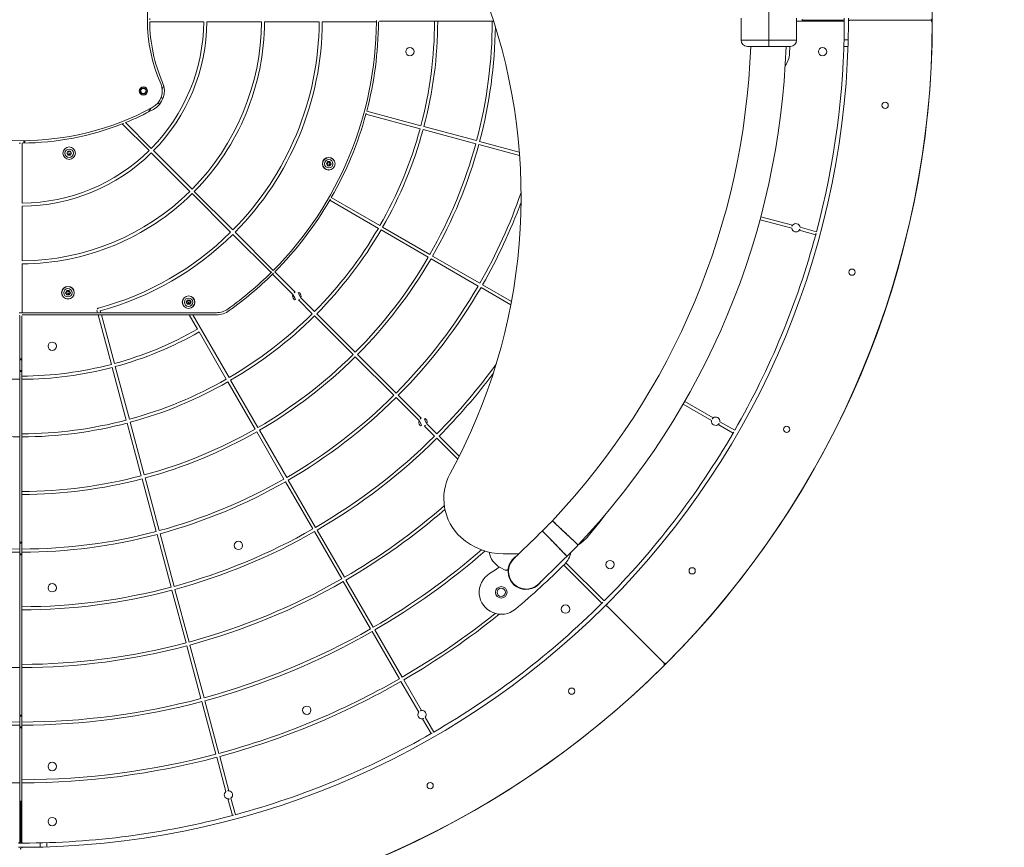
# Model space of a CAD drawing. Extents: x 5459245 to 5462690, y 5971016 to 5972523.
# Tile 28 of 136: x 5462447.32 to 5462448.259, y 5972203.774 to 5972204.564. Entities that reach past the tile are written whole.
import ezdxf

# ---------------------------------------------------------------- set-up
doc = ezdxf.new("R2010")
doc.units = 0
doc.linetypes.add('8', pattern=[0.5, 0.25, -0.25])
doc.layers.add('A_MAŁA ARCHITEKTURA', color=195, linetype='CONTINUOUS', lineweight=9)

msp = doc.modelspace()

# ---------------------------------------------------------------- linework, layer by layer
at = {"layer": 'A_MAŁA ARCHITEKTURA'}
for p, q in [((5462448.03439, 5972204.58217), (5462448.03439, 5972204.54416)), ((5462448.06625, 5972204.56417), (5462448.06625, 5972204.56317)), ((5462448.10626, 5972204.56317), (5462448.10626, 5972204.56517)), ((5462448.11026, 5972204.56117), (5462448.11026, 5972204.56516)), ((5462447.44398, 5972204.56167), (5462447.49554, 5972204.56167)), ((5462447.49854, 5972204.56167), (5462447.55056, 5972204.56167)), ((5462447.55356, 5972204.56167), (5462447.60558, 5972204.56167)), ((5462447.60858, 5972204.56167), (5462447.6601, 5972204.56167)), ((5462447.71562, 5972204.56217), (5462447.6631, 5972204.56217)), ((5462447.71863, 5972204.56217), (5462447.71562, 5972204.56217)), ((5462447.77064, 5972204.56217), (5462447.71863, 5972204.56217)), ((5462447.772, 5972204.56217), (5462447.77064, 5972204.56217)), ((5462448.00788, 5972204.56117), (5462448.00788, 5972204.54416)), ((5462448.10526, 5972204.56217), (5462448.06084, 5972204.56217)), ((5462448.0609, 5972204.54416), (5462448.0609, 5972204.56119)), ((5462448.10626, 5972204.56317), (5462448.06625, 5972204.56317)), ((5462448.06625, 5972204.56317), (5462448.06625, 5972204.56217)), ((5462448.06625, 5972204.56317), (5462448.10626, 5972204.56317)), ((5462448.10626, 5972204.56116), (5462448.10626, 5972204.56317)), ((5462448.11226, 5972204.56317), (5462448.18829, 5972204.56317)), ((5462448.03439, 5972204.54416), (5462448.00788, 5972204.54416)), ((5462448.03439, 5972204.54416), (5462448.03439, 5972204.53816)), ((5462448.0609, 5972204.54416), (5462448.03439, 5972204.54416)), ((5462448.05406, 5972204.53128), (5462448.05432, 5972204.53816)), ((5462448.10586, 5972204.53816), (5462448.10987, 5972204.53816)), ((5462448.10604, 5972204.54456), (5462448.11004, 5972204.54456)), ((5462447.45734, 5972204.50053), (5462447.45586, 5972204.49741)), ((5462447.45657, 5972204.48835), (5462447.45482, 5972204.48937)), ((5462447.45357, 5972204.48315), (5462447.45182, 5972204.48417)), ((5462447.65009, 5972204.47343), (5462447.70179, 5972204.45958)), ((5462447.65087, 5972204.47633), (5462447.70256, 5972204.46248)), ((5462447.41779, 5972204.46424), (5462447.44336, 5972204.43868)), ((5462447.42083, 5972204.46545), (5462447.44548, 5972204.4408)), ((5462447.70546, 5972204.4617), (5462447.75571, 5972204.44824)), ((5462447.70469, 5972204.4588), (5462447.75493, 5972204.44534)), ((5462447.32249, 5972204.44594), (5462447.32249, 5972204.38861)), ((5462447.32399, 5972204.44595), (5462447.32399, 5972204.44822)), ((5462447.32499, 5972204.44596), (5462447.32499, 5972204.44824)), ((5462447.75783, 5972204.44456), (5462447.79668, 5972204.43415)), ((5462447.75861, 5972204.44746), (5462447.79645, 5972204.43732)), ((5462447.36602, 5972204.43827), (5462447.36487, 5972204.43626)), ((5462447.36487, 5972204.43626), (5462447.36602, 5972204.43426)), ((5462447.36833, 5972204.43827), (5462447.36602, 5972204.43827)), ((5462447.36602, 5972204.43426), (5462447.36833, 5972204.43426)), ((5462447.36949, 5972204.43626), (5462447.36833, 5972204.43827)), ((5462447.36833, 5972204.43426), (5462447.36949, 5972204.43626)), ((5462447.44548, 5972204.43656), (5462447.48226, 5972204.39977)), ((5462447.4476, 5972204.43868), (5462447.48438, 5972204.40189)), ((5462447.61358, 5972204.42819), (5462447.61242, 5972204.42619)), ((5462447.61242, 5972204.42619), (5462447.61358, 5972204.42419)), ((5462447.61589, 5972204.42819), (5462447.61358, 5972204.42819)), ((5462447.61358, 5972204.42419), (5462447.61589, 5972204.42419)), ((5462447.61704, 5972204.42619), (5462447.61589, 5972204.42819)), ((5462447.61589, 5972204.42419), (5462447.61704, 5972204.42619)), ((5462447.48438, 5972204.39765), (5462447.52117, 5972204.36087)), ((5462447.48651, 5972204.39977), (5462447.52329, 5972204.36299)), ((5462447.32249, 5972204.38561), (5462447.32249, 5972204.33359)), ((5462447.61565, 5972204.39131), (5462447.662, 5972204.36455)), ((5462447.61715, 5972204.39391), (5462447.6635, 5972204.36715)), ((5462448.02675, 5972204.37561), (5462448.05698, 5972204.36751)), ((5462448.02597, 5972204.37271), (5462448.05621, 5972204.36461)), ((5462447.52329, 5972204.35875), (5462447.55972, 5972204.32232)), ((5462447.52541, 5972204.36087), (5462447.56184, 5972204.32444)), ((5462447.6646, 5972204.36305), (5462447.70965, 5972204.33704)), ((5462447.6661, 5972204.36565), (5462447.71115, 5972204.33964)), ((5462448.06337, 5972204.36269), (5462448.07911, 5972204.35847)), ((5462448.06415, 5972204.36559), (5462448.07989, 5972204.36137)), ((5462447.71375, 5972204.33814), (5462447.7588, 5972204.31213)), ((5462447.32249, 5972204.33059), (5462447.32249, 5972204.28407)), ((5462447.71225, 5972204.33554), (5462447.7573, 5972204.30953)), ((5462447.56113, 5972204.3209), (5462447.58058, 5972204.30145)), ((5462447.56325, 5972204.32302), (5462447.58271, 5972204.30357)), ((5462447.7614, 5972204.31063), (5462447.78893, 5972204.29473)), ((5462447.36485, 5972204.30508), (5462447.36369, 5972204.30308)), ((5462447.36369, 5972204.30308), (5462447.36485, 5972204.30108)), ((5462447.36716, 5972204.30508), (5462447.36485, 5972204.30508)), ((5462447.36485, 5972204.30108), (5462447.36716, 5972204.30108)), ((5462447.36831, 5972204.30308), (5462447.36716, 5972204.30508)), ((5462447.36716, 5972204.30108), (5462447.36831, 5972204.30308)), ((5462447.7599, 5972204.30803), (5462447.78835, 5972204.29161)), ((5462447.47989, 5972204.29607), (5462447.47873, 5972204.29407)), ((5462447.47873, 5972204.29407), (5462447.47989, 5972204.29207)), ((5462447.4822, 5972204.29607), (5462447.47989, 5972204.29607)), ((5462447.47989, 5972204.29207), (5462447.4822, 5972204.29207)), ((5462447.48335, 5972204.29407), (5462447.4822, 5972204.29607)), ((5462447.4822, 5972204.29207), (5462447.48335, 5972204.29407)), ((5462447.58583, 5972204.2962), (5462447.59898, 5972204.28306)), ((5462447.58795, 5972204.29832), (5462447.6011, 5972204.28518)), ((5462447.31949, 5972204.28407), (5462447.32249, 5972204.28407)), ((5462447.39422, 5972204.28407), (5462447.32249, 5972204.28407)), ((5462447.32299, 5972204.28207), (5462447.39475, 5972204.28207)), ((5462447.39422, 5972204.28407), (5462447.39361, 5972204.28633)), ((5462447.39422, 5972204.28407), (5462447.39733, 5972204.28407)), ((5462447.39475, 5972204.28207), (5462447.40744, 5972204.23474)), ((5462447.39786, 5972204.28207), (5462447.39475, 5972204.28207)), ((5462447.39733, 5972204.28407), (5462447.39687, 5972204.28576)), ((5462447.5076, 5972204.28407), (5462447.39733, 5972204.28407)), ((5462447.39786, 5972204.28207), (5462447.41034, 5972204.23551)), ((5462447.39786, 5972204.28207), (5462447.48155, 5972204.28207)), ((5462447.48155, 5972204.28207), (5462447.4895, 5972204.2683)), ((5462447.48501, 5972204.28207), (5462447.48155, 5972204.28207)), ((5462447.48501, 5972204.28207), (5462447.5196, 5972204.22215)), ((5462447.48501, 5972204.28207), (5462447.5076, 5972204.28207)), ((5462447.60322, 5972204.28306), (5462447.64, 5972204.24627)), ((5462447.31999, 5972204.22355), (5462447.31999, 5972204.28107)), ((5462447.32199, 5972204.28107), (5462447.32199, 5972204.22355)), ((5462447.6011, 5972204.28094), (5462447.63788, 5972204.24415)), ((5462447.491, 5972204.2657), (5462447.51701, 5972204.22065)), ((5462447.64212, 5972204.24415), (5462447.67891, 5972204.20737)), ((5462447.32199, 5972204.24005), (5462447.31999, 5972204.24005)), ((5462447.31999, 5972204.23905), (5462447.32199, 5972204.23905)), ((5462447.64, 5972204.24203), (5462447.67679, 5972204.20525)), ((5462447.31999, 5972204.22905), (5462447.32199, 5972204.22905)), ((5462447.31999, 5972204.22805), (5462447.32199, 5972204.22805)), ((5462447.40821, 5972204.23184), (5462447.42168, 5972204.18159)), ((5462447.41111, 5972204.23261), (5462447.42458, 5972204.18237)), ((5462447.31999, 5972204.22355), (5462447.31999, 5972204.22055)), ((5462447.31999, 5972204.16853), (5462447.31999, 5972204.22055)), ((5462447.32199, 5972204.22355), (5462447.32199, 5972204.22055)), ((5462447.32199, 5972204.22055), (5462447.32199, 5972204.16853)), ((5462447.51851, 5972204.21805), (5462447.54452, 5972204.17301)), ((5462447.52111, 5972204.21955), (5462447.54711, 5972204.17451)), ((5462447.67891, 5972204.20313), (5462447.70086, 5972204.18117)), ((5462447.68103, 5972204.20525), (5462447.70299, 5972204.18329)), ((5462447.95416, 5972204.19934), (5462447.98127, 5972204.18369)), ((5462447.95266, 5972204.19674), (5462447.97977, 5972204.18109)), ((5462447.42245, 5972204.17869), (5462447.43592, 5972204.12845)), ((5462447.42535, 5972204.17947), (5462447.43882, 5972204.12922)), ((5462447.98769, 5972204.17998), (5462448.0018, 5972204.17183)), ((5462447.54602, 5972204.17041), (5462447.57203, 5972204.12536)), ((5462447.54862, 5972204.17191), (5462447.57462, 5972204.12686)), ((5462447.70611, 5972204.17592), (5462447.71569, 5972204.16634)), ((5462447.70823, 5972204.17805), (5462447.71781, 5972204.16847)), ((5462447.98619, 5972204.17738), (5462448.0003, 5972204.16923)), ((5462447.31999, 5972204.16853), (5462447.31999, 5972204.16553)), ((5462447.31999, 5972204.11351), (5462447.31999, 5972204.16553)), ((5462447.32199, 5972204.16853), (5462447.32199, 5972204.16553)), ((5462447.32199, 5972204.16553), (5462447.32199, 5972204.11351)), ((5462447.71781, 5972204.16422), (5462447.73778, 5972204.14426)), ((5462447.71993, 5972204.16634), (5462447.7392, 5972204.14707)), ((5462447.43669, 5972204.12555), (5462447.45016, 5972204.0753)), ((5462447.43959, 5972204.12632), (5462447.45306, 5972204.07608)), ((5462447.57353, 5972204.12276), (5462447.59954, 5972204.07771)), ((5462447.57612, 5972204.12426), (5462447.60213, 5972204.07921)), ((5462447.31999, 5972204.11351), (5462447.31999, 5972204.11051)), ((5462447.32199, 5972204.11351), (5462447.32199, 5972204.11051)), ((5462447.31999, 5972204.05849), (5462447.31999, 5972204.11051)), ((5462447.32199, 5972204.11051), (5462447.32199, 5972204.05849)), ((5462447.60104, 5972204.07511), (5462447.62704, 5972204.03006)), ((5462447.60363, 5972204.07661), (5462447.62964, 5972204.03156)), ((5462447.45093, 5972204.0724), (5462447.4644, 5972204.02216)), ((5462447.45383, 5972204.07318), (5462447.4673, 5972204.02293)), ((5462447.32199, 5972204.06499), (5462447.31999, 5972204.06499)), ((5462447.31999, 5972204.06399), (5462447.32199, 5972204.06399)), ((5462447.31999, 5972204.05849), (5462447.31999, 5972204.05549)), ((5462447.32199, 5972204.05849), (5462447.32199, 5972204.05549)), ((5462447.31999, 5972204.00347), (5462447.31999, 5972204.05549)), ((5462447.31999, 5972204.05399), (5462447.32199, 5972204.05399)), ((5462447.31999, 5972204.05299), (5462447.32199, 5972204.05299)), ((5462447.32199, 5972204.05549), (5462447.32199, 5972204.00347)), ((5462447.78115, 5972204.05405), (5462447.7961, 5972204.05405)), ((5462447.77806, 5972204.04102), (5462447.78297, 5972204.03837)), ((5462447.83878, 5972204.04326), (5462447.8752, 5972204.00684)), ((5462447.84086, 5972204.04542), (5462447.87732, 5972204.00896)), ((5462447.63114, 5972204.02896), (5462447.65715, 5972203.98391)), ((5462447.46517, 5972204.01926), (5462447.47864, 5972203.96901)), ((5462447.46807, 5972204.02003), (5462447.48154, 5972203.96979)), ((5462447.62855, 5972204.02746), (5462447.65455, 5972203.98241)), ((5462447.80089, 5972204.02006), (5462447.80129, 5972204.02042)), ((5462447.80548, 5972204.02012), (5462447.80604, 5972204.02062)), ((5462447.31999, 5972204.00347), (5462447.31999, 5972204.00047)), ((5462447.31999, 5972203.94845), (5462447.31999, 5972204.00047)), ((5462447.32199, 5972204.00347), (5462447.32199, 5972204.00047)), ((5462447.32199, 5972204.00047), (5462447.32199, 5972203.94845)), ((5462447.87768, 5972204.00366), (5462447.8805, 5972204.00648)), ((5462447.8805, 5972204.00365), (5462447.93426, 5972203.94989)), ((5462447.65865, 5972203.98131), (5462447.68466, 5972203.93626)), ((5462447.65605, 5972203.97981), (5462447.68206, 5972203.93476)), ((5462447.47941, 5972203.96611), (5462447.49288, 5972203.91587)), ((5462447.48231, 5972203.96689), (5462447.49578, 5972203.91664)), ((5462447.31999, 5972203.94845), (5462447.31999, 5972203.94545)), ((5462447.31999, 5972203.89343), (5462447.31999, 5972203.94545)), ((5462447.32199, 5972203.94845), (5462447.32199, 5972203.94545)), ((5462447.32199, 5972203.94545), (5462447.32199, 5972203.89343)), ((5462447.68356, 5972203.93217), (5462447.70047, 5972203.90289)), ((5462447.68616, 5972203.93367), (5462447.70307, 5972203.90439)), ((5462447.49365, 5972203.91297), (5462447.50712, 5972203.86272)), ((5462447.49655, 5972203.91375), (5462447.51002, 5972203.8635)), ((5462447.32199, 5972203.89994), (5462447.31999, 5972203.89994)), ((5462447.31999, 5972203.89894), (5462447.32199, 5972203.89894)), ((5462447.70678, 5972203.89796), (5462447.71492, 5972203.88385)), ((5462447.31999, 5972203.89343), (5462447.31999, 5972203.89043)), ((5462447.31999, 5972203.83842), (5462447.31999, 5972203.89043)), ((5462447.31999, 5972203.88893), (5462447.32199, 5972203.88893)), ((5462447.31999, 5972203.88793), (5462447.32199, 5972203.88793)), ((5462447.32199, 5972203.89343), (5462447.32199, 5972203.89043)), ((5462447.32199, 5972203.89043), (5462447.32199, 5972203.83842)), ((5462447.70418, 5972203.89646), (5462447.71232, 5972203.88235)), ((5462447.50789, 5972203.85982), (5462447.51664, 5972203.82717)), ((5462447.51079, 5972203.8606), (5462447.51954, 5972203.82795)), ((5462447.31999, 5972203.83842), (5462447.31999, 5972203.83541)), ((5462447.31999, 5972203.7789), (5462447.31999, 5972203.83541)), ((5462447.32199, 5972203.83842), (5462447.32199, 5972203.83541)), ((5462447.32199, 5972203.83541), (5462447.32199, 5972203.7789)), ((5462447.32099, 5972203.81791), (5462447.31999, 5972203.81791)), ((5462447.32099, 5972203.81791), (5462447.32099, 5972203.77789)), ((5462447.32199, 5972203.81791), (5462447.32099, 5972203.81791)), ((5462447.51856, 5972203.82001), (5462447.52278, 5972203.80426)), ((5462447.52146, 5972203.82078), (5462447.52568, 5972203.80504)), ((5462447.31898, 5972203.7779), (5462447.32099, 5972203.77789)), ((5462447.32099, 5972203.77789), (5462447.32299, 5972203.7779)), ((5462447.33959, 5972203.77811), (5462447.33959, 5972203.77411)), ((5462447.346, 5972203.77829), (5462447.346, 5972203.77429)), ((5462447.31899, 5972203.77389), (5462447.32298, 5972203.77389))]:
    msp.add_line(p, q, dxfattribs=at)
at = {"layer": 'A_MAŁA ARCHITEKTURA', "flags": 128}
for points in [[(5462448.06625, 5972204.56217), (5462448.06625, 5972204.56317), (5462448.06625, 5972204.56417)], [(5462447.44533, 5972204.47918), (5462447.4442, 5972204.47752), (5462447.44283, 5972204.47559)], [(5462447.85249, 5972204.06239), (5462447.85236, 5972204.06251), (5462447.85197, 5972204.06288), (5462447.85133, 5972204.06348), (5462447.85045, 5972204.06431), (5462447.84936, 5972204.06534), (5462447.84807, 5972204.06655), (5462447.84661, 5972204.06793), (5462447.84502, 5972204.06943), (5462447.84332, 5972204.07102), (5462447.84156, 5972204.07268), (5462447.83977, 5972204.07437), (5462447.83799, 5972204.07605), (5462447.83626, 5972204.07768), (5462447.83461, 5972204.07923), (5462447.83308, 5972204.08067), (5462447.83171, 5972204.08197), (5462447.83051, 5972204.0831), (5462447.82952, 5972204.08403), (5462447.82876, 5972204.08474), (5462447.82825, 5972204.08523), (5462447.82798, 5972204.08548), (5462447.82795, 5972204.08551)], [(5462447.82795, 5972204.08551), (5462447.82808, 5972204.08538), (5462447.82847, 5972204.08502), (5462447.82911, 5972204.08441), (5462447.82999, 5972204.08359), (5462447.83108, 5972204.08256), (5462447.83237, 5972204.08134), (5462447.83383, 5972204.07997), (5462447.83542, 5972204.07847), (5462447.83712, 5972204.07687), (5462447.83888, 5972204.07521), (5462447.84067, 5972204.07353), (5462447.84245, 5972204.07185), (5462447.84418, 5972204.07022), (5462447.84583, 5972204.06866), (5462447.84736, 5972204.06722), (5462447.84874, 5972204.06593), (5462447.84993, 5972204.0648), (5462447.85092, 5972204.06387), (5462447.85168, 5972204.06315), (5462447.85219, 5972204.06267), (5462447.85246, 5972204.06242), (5462447.85249, 5972204.06239)], [(5462447.86352, 5972204.07242), (5462447.87346, 5972204.08488), (5462447.87916, 5972204.0923)], [(5462447.81841, 5972204.0758), (5462447.81574, 5972204.0732), (5462447.8131, 5972204.07062), (5462447.81051, 5972204.0681), (5462447.80799, 5972204.06564), (5462447.80558, 5972204.06329), (5462447.80328, 5972204.06106), (5462447.80114, 5972204.05897), (5462447.79916, 5972204.05704), (5462447.79737, 5972204.05529), (5462447.79577, 5972204.05374), (5462447.7944, 5972204.0524), (5462447.79326, 5972204.05128), (5462447.79236, 5972204.05041), (5462447.79171, 5972204.04977), (5462447.79132, 5972204.04939), (5462447.79119, 5972204.04926)], [(5462447.84194, 5972204.05166), (5462447.84181, 5972204.05179), (5462447.84144, 5972204.05217), (5462447.84083, 5972204.0528), (5462447.83999, 5972204.05366), (5462447.83894, 5972204.05474), (5462447.8377, 5972204.05601), (5462447.8363, 5972204.05744), (5462447.83478, 5972204.05901), (5462447.83315, 5972204.06068), (5462447.83146, 5972204.06241), (5462447.82974, 5972204.06417), (5462447.82804, 5972204.06592), (5462447.82637, 5972204.06763), (5462447.82479, 5972204.06925), (5462447.82333, 5972204.07075), (5462447.82201, 5972204.07211), (5462447.82086, 5972204.07328), (5462447.81991, 5972204.07425), (5462447.81918, 5972204.075), (5462447.81869, 5972204.07551), (5462447.81844, 5972204.07577), (5462447.81841, 5972204.0758)], [(5462447.81841, 5972204.0758), (5462447.81853, 5972204.07567), (5462447.81891, 5972204.07529), (5462447.81952, 5972204.07466), (5462447.82036, 5972204.0738), (5462447.82141, 5972204.07272), (5462447.82265, 5972204.07145), (5462447.82404, 5972204.07002), (5462447.82557, 5972204.06845), (5462447.8272, 5972204.06678), (5462447.82889, 5972204.06505), (5462447.8306, 5972204.06329), (5462447.83231, 5972204.06154), (5462447.83397, 5972204.05983), (5462447.83555, 5972204.05821), (5462447.83702, 5972204.05671), (5462447.83834, 5972204.05535), (5462447.83949, 5972204.05418), (5462447.84043, 5972204.0532), (5462447.84116, 5972204.05246), (5462447.84166, 5972204.05195), (5462447.84191, 5972204.05169), (5462447.84194, 5972204.05166)], [(5462447.81472, 5972204.02512), (5462447.81485, 5972204.02525), (5462447.81524, 5972204.02563), (5462447.81589, 5972204.02627), (5462447.81679, 5972204.02714), (5462447.81793, 5972204.02826), (5462447.81931, 5972204.0296), (5462447.8209, 5972204.03115), (5462447.82269, 5972204.0329), (5462447.82467, 5972204.03483), (5462447.82682, 5972204.03692), (5462447.82911, 5972204.03915), (5462447.83152, 5972204.0415), (5462447.83404, 5972204.04396), (5462447.83663, 5972204.04648), (5462447.83927, 5972204.04906), (5462447.84194, 5972204.05166)], [(5462447.76807, 5972204.03503), (5462447.77378, 5972204.03879), (5462447.77741, 5972204.04139)]]:
    msp.add_lwpolyline(points, dxfattribs=at)
at = {"layer": 'A_MAŁA ARCHITEKTURA', "linetype": '8', "lineweight": 25, "ltscale": 5}
msp.add_circle((5462447.32099, 5972204.56317), 2.87, dxfattribs=at)
at = {"layer": 'A_MAŁA ARCHITEKTURA'}
for centre, radius in [((5462447.32099, 5972204.56317), 0.8693), ((5462447.69211, 5972204.53316), 0.004), ((5462448.08567, 5972204.53316), 0.004), ((5462447.43794, 5972204.49564), 0.004), ((5462447.43794, 5972204.49564), 0.003), ((5462447.43794, 5972204.49564), 0.0025), ((5462448.14529, 5972204.48198), 0.003), ((5462447.36718, 5972204.43626), 0.006), ((5462447.36718, 5972204.43626), 0.00595), ((5462447.36718, 5972204.43626), 0.004), ((5462447.61473, 5972204.42619), 0.006), ((5462447.61473, 5972204.42619), 0.00595), ((5462447.61473, 5972204.42619), 0.004), ((5462448.11361, 5972204.32273), 0.003), ((5462447.366, 5972204.30308), 0.006), ((5462447.366, 5972204.30308), 0.00595), ((5462447.366, 5972204.30308), 0.004), ((5462447.48104, 5972204.29407), 0.006), ((5462447.48104, 5972204.29407), 0.00595), ((5462447.48104, 5972204.29407), 0.004), ((5462447.351, 5972204.25206), 0.004), ((5462448.05147, 5972204.17271), 0.003), ((5462447.52857, 5972204.06202), 0.004), ((5462447.88292, 5972204.04368), 0.004), ((5462447.96126, 5972204.03771), 0.003), ((5462447.351, 5972204.02156), 0.004), ((5462447.77922, 5972204.01723), 0.0055), ((5462447.77922, 5972204.01723), 0.004), ((5462447.84048, 5972204.00124), 0.004), ((5462447.84645, 5972203.92289), 0.003), ((5462447.59375, 5972203.90467), 0.004), ((5462447.351, 5972203.85104), 0.004), ((5462447.71144, 5972203.83268), 0.003), ((5462447.351, 5972203.79849), 0.004)]:
    msp.add_circle(centre, radius, dxfattribs=at)
for centre, radius, start, end in [((5462447.59184, 5972204.56317), 0.15005, 156.31016, 203.68984), ((5462447.24791, 5972204.39474), 0.55019, 331.31494, 19.30878), ((5462447.59402, 5972204.56317), 0.15005, 179.42704, 180.57296), ((5462447.32099, 5972204.56317), 0.33912, 359.74646, 0.25354), ((5462448.11226, 5972204.56517), 0.002, 180.14488, 270), ((5462448.18829, 5972204.56517), 0.002, 270, 0.13218), ((5462447.59402, 5972204.56317), 0.15005, 180.57296, 203.39443), ((5462447.32099, 5972204.56317), 0.17456, 315.4925, 359.50748), ((5462447.32099, 5972204.56317), 0.17756, 315.4842, 359.51581), ((5462447.32099, 5972204.56317), 0.22958, 315.37451, 359.62553), ((5462447.32099, 5972204.56317), 0.23258, 315.36965, 359.63034), ((5462447.32099, 5972204.56317), 0.2846, 315.30209, 359.69792), ((5462447.32099, 5972204.56317), 0.2876, 315.29892, 359.70107), ((5462447.32099, 5972204.56317), 0.33912, 315.25351, 359.74646), ((5462447.32099, 5972204.56317), 0.34112, 345.25204, 359.66496), ((5462447.6631, 5972204.56117), 0.001, 90, 179.66496), ((5462447.32099, 5972204.56317), 0.39464, 345.21784, 359.85475), ((5462447.32099, 5972204.56317), 0.39764, 345.21619, 359.85587), ((5462447.32099, 5972204.56317), 0.44966, 345.19119, 359.87251), ((5462447.32099, 5972204.56317), 0.45266, 345.18992, 359.22817), ((5462447.32099, 5972204.56317), 0.78928, 315.14488, 359.85512), ((5462447.32099, 5972204.56317), 0.8693, 315.13217, 359.86782), ((5462447.32099, 5972204.56317), 0.78527, 345.10947, 359.85384), ((5462448.10526, 5972204.56117), 0.001, 359.85384, 90), ((5462448.11226, 5972204.56117), 0.002, 90, 179.85512), ((5462448.18829, 5972204.56117), 0.002, 359.86782, 90), ((5462447.32099, 5972204.56317), 0.69654, 316.70468, 357.94204), ((5462447.32099, 5972204.56317), 0.73025, 316.70468, 358.0371), ((5462448.01388, 5972204.54416), 0.006, 180, 270), ((5462448.05489, 5972204.54416), 0.006, 270, 0), ((5462448.03307, 5972204.53218), 0.02101, 323.44085, 357.5431), ((5462447.43794, 5972204.49564), 0.01801, 298.25089, 23.68984), ((5462447.43794, 5972204.49564), 0.02001, 298.50255, 23.39444), ((5462447.32099, 5972204.7133), 0.26509, 241.74911, 298.25089), ((5462447.32099, 5972204.71102), 0.26509, 292.12439, 298.50255), ((5462447.32099, 5972204.56317), 0.34112, 330.25203, 344.74796), ((5462447.32099, 5972204.56317), 0.34112, 344.74796, 345.25204), ((5462447.32099, 5972204.71102), 0.26509, 270.32432, 291.41856), ((5462447.32099, 5972204.71102), 0.26509, 291.41856, 292.12439), ((5462447.32099, 5972204.56317), 0.39464, 330.21786, 344.78213), ((5462447.32099, 5972204.56317), 0.39764, 330.21621, 344.78378), ((5462447.32099, 5972204.71102), 0.26509, 269.67568, 270.32432), ((5462447.32099, 5972204.56317), 0.44966, 330.1912, 344.80882), ((5462447.32099, 5972204.56317), 0.45266, 330.18991, 344.81009), ((5462447.32099, 5972204.56317), 0.17456, 270.49252, 314.5075), ((5462447.32099, 5972204.56317), 0.17756, 270.48419, 314.5158), ((5462447.32099, 5972204.56317), 0.22958, 270.37447, 314.62549), ((5462447.32099, 5972204.56317), 0.23258, 270.36966, 314.63035), ((5462447.32099, 5972204.56317), 0.50468, 330.17036, 340.97072), ((5462447.32099, 5972204.56317), 0.34112, 315.25204, 329.74794), ((5462447.32099, 5972204.56317), 0.34112, 329.74794, 330.25203), ((5462447.32099, 5972204.56317), 0.50768, 330.16936, 340.00854), ((5462448.06018, 5972204.3651), 0.004, 142.9757, 187.0243), ((5462448.06018, 5972204.3651), 0.004, 7.0243, 142.9757), ((5462447.32099, 5972204.56317), 0.2846, 285.02001, 314.69791), ((5462447.32099, 5972204.56317), 0.2876, 285.29893, 314.70108), ((5462447.32099, 5972204.56317), 0.39464, 315.21786, 329.78215), ((5462447.32099, 5972204.56317), 0.39764, 315.2162, 329.78382), ((5462447.32099, 5972204.56317), 0.78527, 330.10945, 344.8905), ((5462448.06018, 5972204.3651), 0.004, 187.0243, 322.9757), ((5462448.06018, 5972204.3651), 0.004, 322.9757, 7.0243), ((5462447.32099, 5972204.56317), 0.78527, 344.8905, 345.10947), ((5462447.32099, 5972204.56317), 0.44966, 315.1912, 329.8088), ((5462447.32099, 5972204.56317), 0.45266, 315.18991, 329.81004), ((5462447.32099, 5972204.56317), 0.33912, 305.6591, 314.74649), ((5462447.32099, 5972204.56317), 0.34112, 305.6591, 314.74796), ((5462447.32099, 5972204.56317), 0.33912, 314.74649, 315.25351), ((5462447.32099, 5972204.56317), 0.34112, 314.74796, 315.25204), ((5462447.58427, 5972204.29989), 0.004, 157.02431, 292.97569), ((5462447.58427, 5972204.29989), 0.004, 112.97569, 157.02431), ((5462447.58427, 5972204.29989), 0.004, 337.02431, 112.97569), ((5462447.32099, 5972204.56317), 0.50468, 315.17038, 329.82967), ((5462447.32099, 5972204.56317), 0.50768, 315.16932, 329.83065), ((5462447.58427, 5972204.29989), 0.004, 292.97569, 337.02431), ((5462447.31899, 5972204.28107), 0.001, 0, 90), ((5462447.32299, 5972204.28107), 0.001, 90, 180), ((5462447.39516, 5972204.28675), 0.0016, 105.02003, 195.00001), ((5462447.5076, 5972204.30308), 0.01901, 270, 305.6591), ((5462447.5076, 5972204.30308), 0.02101, 270, 305.6591), ((5462447.32099, 5972204.56317), 0.39464, 300.21785, 314.78214), ((5462447.32099, 5972204.56317), 0.39764, 300.21618, 314.7838), ((5462447.32099, 5972204.56317), 0.33962, 285.25315, 299.74685), ((5462447.32099, 5972204.56317), 0.34262, 285.25094, 299.74907), ((5462447.32099, 5972204.56317), 0.44966, 300.1912, 314.8088), ((5462447.32099, 5972204.56317), 0.33962, 270.16878, 284.74685), ((5462447.32099, 5972204.56317), 0.45266, 300.18996, 314.81009), ((5462447.32099, 5972204.56317), 0.5597, 315.15359, 324.10861), ((5462447.32099, 5972204.56317), 0.34262, 255.25094, 269.83272), ((5462447.32099, 5972204.56317), 0.34262, 270.16728, 284.74906), ((5462447.32099, 5972204.56317), 0.5627, 315.15276, 323.21797), ((5462447.32099, 5972204.56317), 0.39464, 285.21787, 299.78214), ((5462447.32099, 5972204.56317), 0.39764, 285.21622, 299.78379), ((5462447.32099, 5972204.56317), 0.50468, 300.17033, 314.82962), ((5462447.32099, 5972204.56317), 0.50768, 300.16935, 314.83068), ((5462447.32099, 5972204.56317), 0.39764, 255.21619, 269.85587), ((5462447.32099, 5972204.56317), 0.39464, 270.14525, 284.78216), ((5462447.32099, 5972204.56317), 0.39764, 270.14413, 284.78381), ((5462447.70455, 5972204.17961), 0.004, 157.02431, 292.97569), ((5462447.70455, 5972204.17961), 0.004, 112.97569, 157.02431), ((5462447.70455, 5972204.17961), 0.004, 337.02431, 112.97569), ((5462447.98373, 5972204.18053), 0.004, 172.0243, 307.97569), ((5462447.98373, 5972204.18053), 0.004, 127.97569, 172.0243), ((5462447.98373, 5972204.18053), 0.004, 352.0243, 127.97569), ((5462447.98373, 5972204.18053), 0.004, 307.97569, 352.0243), ((5462447.32099, 5972204.56317), 0.44966, 285.19118, 299.8088), ((5462447.32099, 5972204.56317), 0.45266, 285.18991, 299.81009), ((5462447.70455, 5972204.17961), 0.004, 292.97569, 337.02431), ((5462447.32099, 5972204.56317), 0.78527, 315.1095, 329.8905), ((5462447.32099, 5972204.56317), 0.78527, 329.8905, 330.10945), ((5462447.32099, 5972204.56317), 0.5597, 300.1536, 314.84641), ((5462447.32099, 5972204.56317), 0.5627, 300.15281, 314.84724), ((5462447.32099, 5972204.56317), 0.44966, 270.12749, 284.80881), ((5462447.32099, 5972204.56317), 0.45266, 270.12663, 284.81008), ((5462447.32099, 5972204.56317), 0.50468, 285.17035, 299.82964), ((5462447.32099, 5972204.56317), 0.50768, 285.16935, 299.83064), ((5462447.77445, 5972204.10664), 0.05002, 151.31494, 227.98478), ((5462447.32099, 5972204.56317), 0.61471, 300.13986, 311.07789), ((5462447.32099, 5972204.56317), 0.61772, 300.13919, 310.90948), ((5462447.59486, 5972204.30513), 0.32026, 314.26892, 316.70468), ((5462447.32099, 5972204.56317), 0.50468, 255.17033, 269.88643), ((5462447.32099, 5972204.56317), 0.50468, 270.11357, 284.82967), ((5462447.32099, 5972204.56317), 0.5597, 285.1536, 299.84639), ((5462447.32099, 5972204.56317), 0.5627, 285.15277, 299.84722), ((5462447.32099, 5972204.56317), 0.50768, 255.16935, 269.88713), ((5462447.32099, 5972204.56317), 0.50768, 270.11287, 284.83065), ((5462447.78115, 5972204.11407), 0.06002, 227.98478, 270), ((5462447.82478, 5972204.10407), 0.05002, 303.6039, 320.7538), ((5462447.32099, 5972204.56317), 0.66973, 300.12838, 311.00435), ((5462447.32099, 5972204.56317), 0.67273, 300.12781, 311.15449), ((5462447.59486, 5972204.30513), 0.35397, 314.26892, 316.70468), ((5462447.78757, 5972204.05862), 0.02001, 188.82971, 241.60591), ((5462447.80295, 5972204.03719), 0.01726, 121.90616, 171.2363), ((5462447.80295, 5972204.03719), 0.01686, 134.26892, 199.99998), ((5462447.80295, 5972204.03719), 0.01686, 134.26892, 314.26892), ((5462447.82491, 5972204.0591), 0.02101, 314.95689, 349.41753), ((5462447.78392, 5972204.04013), 0.002, 241.60592, 351.2363), ((5462447.80295, 5972204.03719), 0.01726, 171.2363, 326.63169), ((5462447.31423, 5972204.57054), 0.74376, 310.04309, 314.95689), ((5462447.32099, 5972204.56317), 0.61471, 285.13983, 299.86015), ((5462447.77922, 5972204.01723), 0.02101, 122.06476, 310.04309), ((5462447.80295, 5972204.03719), 0.01686, 199.99998, 314.26892), ((5462447.32099, 5972204.56317), 0.5597, 270.10242, 284.84638), ((5462447.32099, 5972204.56317), 0.5627, 270.10188, 284.84721), ((5462447.32099, 5972204.56317), 0.61772, 285.13917, 299.86082), ((5462447.32099, 5972204.56317), 0.78928, 270.14488, 314.85512), ((5462447.32099, 5972204.56317), 0.78527, 300.1095, 314.8905), ((5462447.32099, 5972204.56317), 0.78527, 314.8905, 315.1095), ((5462447.87909, 5972204.00224), 0.002, 45, 134.85512), ((5462447.88192, 5972204.00507), 0.002, 135.14488, 225), ((5462447.32099, 5972204.56317), 0.72475, 300.11863, 308.63377), ((5462447.32099, 5972204.56317), 0.72775, 300.11816, 308.83825), ((5462447.32099, 5972204.56317), 0.66973, 285.12839, 299.87164), ((5462447.32099, 5972204.56317), 0.67273, 285.12779, 299.87222), ((5462447.32099, 5972204.56317), 0.61772, 255.13916, 269.90724), ((5462447.32099, 5972204.56317), 0.61471, 270.09324, 284.86013), ((5462447.32099, 5972204.56317), 0.61772, 270.09276, 284.86084), ((5462447.32099, 5972204.56317), 0.8693, 270.13218, 314.86783), ((5462447.93568, 5972203.95131), 0.002, 225, 315.13217), ((5462447.93285, 5972203.94848), 0.002, 314.86783, 45), ((5462447.32099, 5972204.56317), 0.72475, 285.11861, 299.88137), ((5462447.32099, 5972204.56317), 0.72775, 285.11812, 299.88187), ((5462447.32099, 5972204.56317), 0.66973, 255.1284, 269.91444), ((5462447.32099, 5972204.56317), 0.66973, 270.08556, 284.8716), ((5462447.32099, 5972204.56317), 0.67273, 255.12779, 269.91481), ((5462447.32099, 5972204.56317), 0.67273, 270.08519, 284.87221), ((5462447.70362, 5972203.90043), 0.004, 142.02431, 277.9757), ((5462447.70362, 5972203.90043), 0.004, 97.9757, 142.02431), ((5462447.70362, 5972203.90043), 0.004, 322.02431, 97.9757), ((5462447.70362, 5972203.90043), 0.004, 277.9757, 322.02431), ((5462447.32099, 5972204.56317), 0.78527, 285.1095, 299.89055), ((5462447.32099, 5972204.56317), 0.78527, 299.89055, 300.1095), ((5462447.32099, 5972204.56317), 0.72775, 255.11812, 269.92127), ((5462447.32099, 5972204.56317), 0.72475, 270.07911, 284.88137), ((5462447.32099, 5972204.56317), 0.72775, 270.07873, 284.88188), ((5462447.51905, 5972203.82398), 0.004, 127.0243, 262.9757), ((5462447.51905, 5972203.82398), 0.004, 82.9757, 127.0243), ((5462447.51905, 5972203.82398), 0.004, 307.0243, 82.9757), ((5462447.51905, 5972203.82398), 0.004, 262.9757, 307.0243), ((5462447.32099, 5972204.56317), 0.78527, 270.14616, 284.89053), ((5462447.32099, 5972204.56317), 0.78527, 284.89053, 285.1095), ((5462447.31899, 5972203.7789), 0.001, 269.85384, 0), ((5462447.32299, 5972203.7789), 0.001, 180, 270.14616), ((5462447.31899, 5972203.77189), 0.002, 0, 89.85512), ((5462447.32299, 5972203.77189), 0.002, 90.14488, 180)]:
    msp.add_arc(centre, radius, start, end, dxfattribs=at)
for points, knots in [([(5462448.00788, 5972204.56117), (5462448.00788, 5972204.56119), (5462448.00788, 5972204.56123), (5462448.00791, 5972204.56158), (5462448.00793, 5972204.56208), (5462448.00795, 5972204.56272), (5462448.00795, 5972204.5634), (5462448.00794, 5972204.56406), (5462448.00791, 5972204.56462), (5462448.00789, 5972204.565), (5462448.00788, 5972204.56518), (5462448.00788, 5972204.56515), (5462448.00788, 5972204.56514)], [0, 0, 0, 0, 0.107156, 0.214316, 0.321664, 0.429137, 0.536402, 0.64345, 0.75061, 0.858032, 0.965469, 1, 1, 1, 1]), ([(5462448.0609, 5972204.56517), (5462448.06089, 5972204.56515), (5462448.06089, 5972204.5651), (5462448.06087, 5972204.56476), (5462448.06084, 5972204.56425), (5462448.06082, 5972204.56362), (5462448.06082, 5972204.56293), (5462448.06083, 5972204.56228), (5462448.06086, 5972204.56172), (5462448.06088, 5972204.56134), (5462448.0609, 5972204.56116), (5462448.06089, 5972204.56118), (5462448.06089, 5972204.56119)], [0, 0, 0, 0, 0.107156, 0.214317, 0.321665, 0.429137, 0.536402, 0.64345, 0.75061, 0.858032, 0.965469, 1, 1, 1, 1]), ([(5462448.03439, 5972204.53816), (5462448.03266, 5972204.53816), (5462448.02925, 5972204.53816), (5462448.02456, 5972204.53816), (5462448.02052, 5972204.53816), (5462448.01722, 5972204.53816), (5462448.01494, 5972204.53816), (5462448.01385, 5972204.53816), (5462448.01399, 5972204.53816), (5462448.01403, 5972204.53816)], [0, 0, 0, 0, 0.161151, 0.317321, 0.465641, 0.619176, 0.779193, 0.940914, 1, 1, 1, 1]), ([(5462448.03439, 5972204.53816), (5462448.03612, 5972204.53816), (5462448.03952, 5972204.53816), (5462448.04421, 5972204.53816), (5462448.04825, 5972204.53816), (5462448.05156, 5972204.53816), (5462448.05383, 5972204.53816), (5462448.05493, 5972204.53816), (5462448.05478, 5972204.53816), (5462448.05475, 5972204.53816)], [0, 0, 0, 0, 0.16115, 0.31732, 0.465641, 0.619175, 0.779192, 0.940914, 1, 1, 1, 1]), ([(5462447.36487, 5972204.43626), (5462447.36487, 5972204.43626), (5462447.36488, 5972204.43626), (5462447.36492, 5972204.43626), (5462447.36501, 5972204.43626), (5462447.36525, 5972204.43626), (5462447.36599, 5972204.43626), (5462447.36667, 5972204.43626), (5462447.36718, 5972204.43626)], [0, 0, 0, 0, 0.009373, 0.022166, 0.050109, 0.125337, 0.342874, 1, 1, 1, 1]), ([(5462447.36602, 5972204.43827), (5462447.36602, 5972204.43826), (5462447.36603, 5972204.43825), (5462447.36605, 5972204.43822), (5462447.36609, 5972204.43814), (5462447.36621, 5972204.43793), (5462447.36658, 5972204.43729), (5462447.36692, 5972204.43671), (5462447.36718, 5972204.43626)], [0, 0, 0, 0, 0.009373, 0.022164, 0.050109, 0.125336, 0.342874, 1, 1, 1, 1]), ([(5462447.36602, 5972204.43426), (5462447.36602, 5972204.43427), (5462447.36603, 5972204.43428), (5462447.36605, 5972204.43431), (5462447.36609, 5972204.43438), (5462447.36621, 5972204.4346), (5462447.36658, 5972204.43524), (5462447.36692, 5972204.43582), (5462447.36718, 5972204.43626)], [0, 0, 0, 0, 0.009373, 0.022164, 0.050111, 0.125338, 0.342875, 1, 1, 1, 1]), ([(5462447.36718, 5972204.43626), (5462447.36748, 5972204.43574), (5462447.36784, 5972204.43511), (5462447.36822, 5972204.43445), (5462447.3683, 5972204.43431), (5462447.36832, 5972204.43428), (5462447.36833, 5972204.43427), (5462447.36833, 5972204.43426)], [0, 0, 0, 0, 0.776538, 0.94196, 0.981606, 0.992053, 1, 1, 1, 1]), ([(5462447.36833, 5972204.43827), (5462447.36833, 5972204.43826), (5462447.36832, 5972204.43825), (5462447.36831, 5972204.43822), (5462447.36826, 5972204.43814), (5462447.36814, 5972204.43793), (5462447.36777, 5972204.43729), (5462447.36743, 5972204.43671), (5462447.36718, 5972204.43626)], [0, 0, 0, 0, 0.009373, 0.022164, 0.050109, 0.125336, 0.342874, 1, 1, 1, 1]), ([(5462447.36949, 5972204.43626), (5462447.36948, 5972204.43626), (5462447.36947, 5972204.43626), (5462447.36943, 5972204.43626), (5462447.36935, 5972204.43626), (5462447.3691, 5972204.43626), (5462447.36837, 5972204.43626), (5462447.36769, 5972204.43626), (5462447.36718, 5972204.43626)], [0, 0, 0, 0, 0.009373, 0.022166, 0.050109, 0.125337, 0.342874, 1, 1, 1, 1]), ([(5462447.61242, 5972204.42619), (5462447.61243, 5972204.42619), (5462447.61244, 5972204.42619), (5462447.61248, 5972204.42619), (5462447.61256, 5972204.42619), (5462447.61281, 5972204.42619), (5462447.61355, 5972204.42619), (5462447.61422, 5972204.42619), (5462447.61473, 5972204.42619)], [0, 0, 0, 0, 0.009367, 0.02216, 0.050102, 0.125341, 0.342873, 1, 1, 1, 1]), ([(5462447.61358, 5972204.42819), (5462447.61358, 5972204.42819), (5462447.61359, 5972204.42818), (5462447.61361, 5972204.42815), (5462447.61365, 5972204.42807), (5462447.61377, 5972204.42786), (5462447.61414, 5972204.42722), (5462447.61448, 5972204.42663), (5462447.61473, 5972204.42619)], [0, 0, 0, 0, 0.009374, 0.022162, 0.050112, 0.125335, 0.342875, 1, 1, 1, 1]), ([(5462447.61358, 5972204.42419), (5462447.61358, 5972204.4242), (5462447.61359, 5972204.42421), (5462447.61361, 5972204.42424), (5462447.61365, 5972204.42431), (5462447.61377, 5972204.42453), (5462447.61414, 5972204.42516), (5462447.61448, 5972204.42575), (5462447.61473, 5972204.42619)], [0, 0, 0, 0, 0.009378, 0.022166, 0.050111, 0.125334, 0.342874, 1, 1, 1, 1]), ([(5462447.61473, 5972204.42619), (5462447.61504, 5972204.42567), (5462447.6154, 5972204.42504), (5462447.61578, 5972204.42438), (5462447.61586, 5972204.42424), (5462447.61588, 5972204.4242), (5462447.61589, 5972204.42419), (5462447.61589, 5972204.42419)], [0, 0, 0, 0, 0.776538, 0.941961, 0.981608, 0.99205, 1, 1, 1, 1]), ([(5462447.61589, 5972204.42819), (5462447.61589, 5972204.42819), (5462447.61588, 5972204.42818), (5462447.61586, 5972204.42815), (5462447.61582, 5972204.42807), (5462447.6157, 5972204.42786), (5462447.61533, 5972204.42722), (5462447.61499, 5972204.42663), (5462447.61473, 5972204.42619)], [0, 0, 0, 0, 0.009374, 0.022168, 0.050111, 0.12534, 0.342879, 1, 1, 1, 1]), ([(5462447.61704, 5972204.42619), (5462447.61704, 5972204.42619), (5462447.61703, 5972204.42619), (5462447.61699, 5972204.42619), (5462447.6169, 5972204.42619), (5462447.61666, 5972204.42619), (5462447.61592, 5972204.42619), (5462447.61524, 5972204.42619), (5462447.61473, 5972204.42619)], [0, 0, 0, 0, 0.009377, 0.022169, 0.050111, 0.125337, 0.342867, 1, 1, 1, 1]), ([(5462447.36369, 5972204.30308), (5462447.3637, 5972204.30308), (5462447.36371, 5972204.30308), (5462447.36375, 5972204.30308), (5462447.36383, 5972204.30308), (5462447.36408, 5972204.30308), (5462447.36481, 5972204.30308), (5462447.36549, 5972204.30308), (5462447.366, 5972204.30308)], [0, 0, 0, 0, 0.009374, 0.022165, 0.050109, 0.125336, 0.342875, 1, 1, 1, 1]), ([(5462447.36485, 5972204.30508), (5462447.36485, 5972204.30507), (5462447.36486, 5972204.30506), (5462447.36488, 5972204.30503), (5462447.36492, 5972204.30496), (5462447.36504, 5972204.30474), (5462447.36541, 5972204.30411), (5462447.36575, 5972204.30352), (5462447.366, 5972204.30308)], [0, 0, 0, 0, 0.009373, 0.022174, 0.050116, 0.125342, 0.342875, 1, 1, 1, 1]), ([(5462447.36485, 5972204.30108), (5462447.36485, 5972204.30108), (5462447.36486, 5972204.30109), (5462447.36488, 5972204.30112), (5462447.36492, 5972204.3012), (5462447.36504, 5972204.30141), (5462447.36541, 5972204.30205), (5462447.36575, 5972204.30264), (5462447.366, 5972204.30308)], [0, 0, 0, 0, 0.009373, 0.022164, 0.050106, 0.125332, 0.342876, 1, 1, 1, 1]), ([(5462447.366, 5972204.30308), (5462447.3663, 5972204.30256), (5462447.36667, 5972204.30192), (5462447.36705, 5972204.30126), (5462447.36713, 5972204.30112), (5462447.36715, 5972204.30109), (5462447.36716, 5972204.30108), (5462447.36716, 5972204.30108)], [0, 0, 0, 0, 0.776538, 0.941959, 0.981606, 0.992057, 1, 1, 1, 1]), ([(5462447.36716, 5972204.30508), (5462447.36716, 5972204.30507), (5462447.36715, 5972204.30506), (5462447.36713, 5972204.30503), (5462447.36709, 5972204.30496), (5462447.36697, 5972204.30474), (5462447.3666, 5972204.30411), (5462447.36626, 5972204.30352), (5462447.366, 5972204.30308)], [0, 0, 0, 0, 0.0093734, 0.0221736, 0.050116, 0.125342, 0.3428751, 1, 1, 1, 1]), ([(5462447.36831, 5972204.30308), (5462447.36831, 5972204.30308), (5462447.3683, 5972204.30308), (5462447.36826, 5972204.30308), (5462447.36817, 5972204.30308), (5462447.36793, 5972204.30308), (5462447.36719, 5972204.30308), (5462447.36651, 5972204.30308), (5462447.366, 5972204.30308)], [0, 0, 0, 0, 0.009374, 0.022165, 0.050109, 0.125337, 0.342876, 1, 1, 1, 1]), ([(5462447.47873, 5972204.29407), (5462447.47874, 5972204.29407), (5462447.47875, 5972204.29407), (5462447.47879, 5972204.29407), (5462447.47887, 5972204.29407), (5462447.47912, 5972204.29407), (5462447.47986, 5972204.29407), (5462447.48053, 5972204.29407), (5462447.48104, 5972204.29407)], [0, 0, 0, 0, 0.009372, 0.022165, 0.050106, 0.125339, 0.342876, 1, 1, 1, 1]), ([(5462447.47989, 5972204.29607), (5462447.47989, 5972204.29607), (5462447.4799, 5972204.29606), (5462447.47992, 5972204.29603), (5462447.47996, 5972204.29595), (5462447.48008, 5972204.29574), (5462447.48045, 5972204.2951), (5462447.48079, 5972204.29452), (5462447.48104, 5972204.29407)], [0, 0, 0, 0, 0.009372, 0.022163, 0.050115, 0.125341, 0.342875, 1, 1, 1, 1]), ([(5462447.47989, 5972204.29207), (5462447.47989, 5972204.29208), (5462447.4799, 5972204.29209), (5462447.47992, 5972204.29212), (5462447.47996, 5972204.29219), (5462447.48008, 5972204.29241), (5462447.48045, 5972204.29304), (5462447.48079, 5972204.29363), (5462447.48104, 5972204.29407)], [0, 0, 0, 0, 0.009372, 0.022163, 0.050104, 0.12533, 0.342875, 1, 1, 1, 1]), ([(5462447.48104, 5972204.29407), (5462447.48134, 5972204.29355), (5462447.48171, 5972204.29292), (5462447.48209, 5972204.29226), (5462447.48217, 5972204.29212), (5462447.48219, 5972204.29209), (5462447.4822, 5972204.29208), (5462447.4822, 5972204.29207)], [0, 0, 0, 0, 0.776536, 0.94196, 0.981607, 0.992056, 1, 1, 1, 1]), ([(5462447.4822, 5972204.29607), (5462447.4822, 5972204.29607), (5462447.48219, 5972204.29606), (5462447.48217, 5972204.29603), (5462447.48213, 5972204.29595), (5462447.48201, 5972204.29574), (5462447.48164, 5972204.2951), (5462447.4813, 5972204.29452), (5462447.48104, 5972204.29407)], [0, 0, 0, 0, 0.009374, 0.022165, 0.050117, 0.125343, 0.342876, 1, 1, 1, 1]), ([(5462447.48335, 5972204.29407), (5462447.48335, 5972204.29407), (5462447.48334, 5972204.29407), (5462447.4833, 5972204.29407), (5462447.48321, 5972204.29407), (5462447.48297, 5972204.29407), (5462447.48223, 5972204.29407), (5462447.48155, 5972204.29407), (5462447.48104, 5972204.29407)], [0, 0, 0, 0, 0.009377, 0.022169, 0.050111, 0.125337, 0.342873, 1, 1, 1, 1])]:
    msp.add_open_spline(points, degree=3, knots=knots, dxfattribs=at)

doc.saveas('drawing.dxf')
